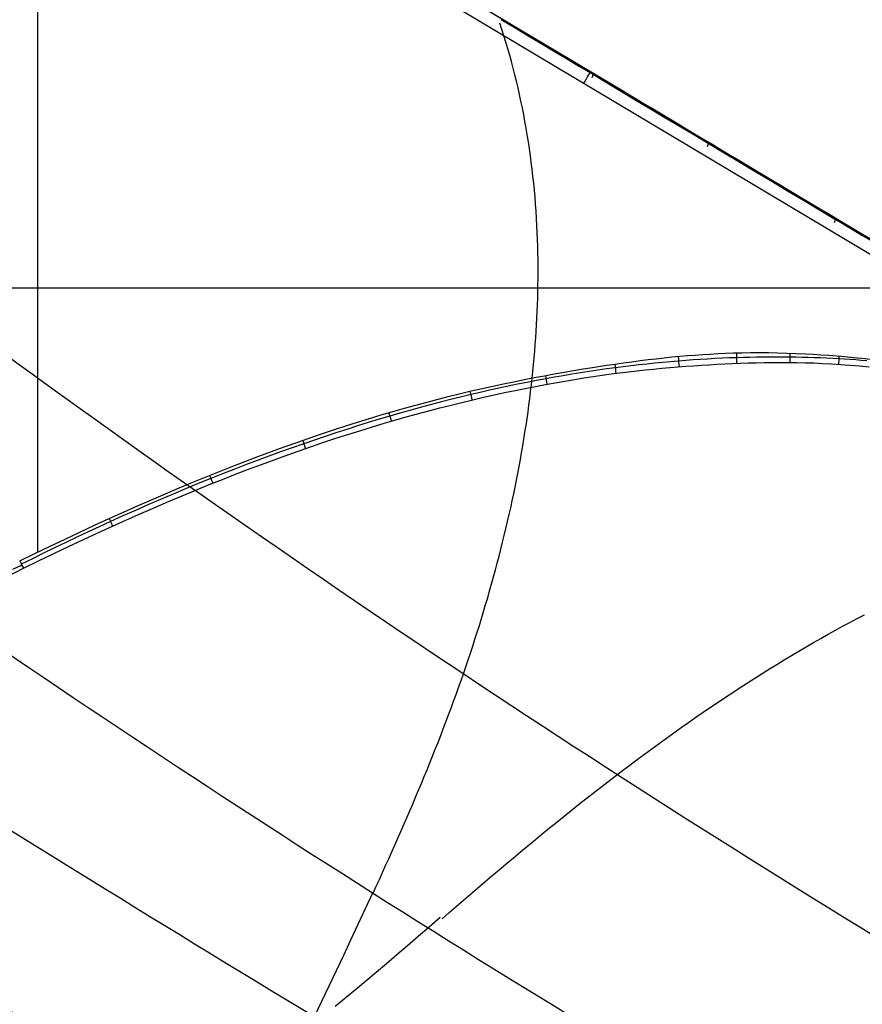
# Model space of a CAD drawing. Extents: x -19 to 1160, y -2382 to -1354.
# Tile 31 of 69: x 652 to 713, y -2086 to -2014. Entities that reach past the tile are written whole.
import ezdxf

# ---------------------------------------------------------------- set-up
doc = ezdxf.new("R2010")
doc.units = 0
doc.layers.add('1', color=7, linetype='CONTINUOUS')

msp = doc.modelspace()

# ---------------------------------------------------------------- linework, layer by layer
at = {"layer": '1', "color": 7}
for p, q in [((652.526, -1993.103, 28.546), (734.335, -2041.974, 28.546)), ((652.526, -1993.103, 28.546), (734.335, -2041.974, 28.546)), ((652.526, -1993.103, 45.012), (695.878, -2019.001, 45.012)), ((733.885, -2042.864, 27.546), (652.013, -1993.961, 27.546)), ((653.033, -2052.649, 27.546), (653.033, -1994.571, 27.546)), ((717.989, -2033.369, 27.546), (635.961, -2033.369, 27.546))]:
    msp.add_line(p, q, dxfattribs=at)
at = {"layer": '1', "color": 7, "extrusion": (0.513357, 0.858156, 0.005659)}
msp.add_lwpolyline([(-1688.855, 47.995), (-1687.995, 47.989), (-1687.136, 47.987), (-1686.277, 47.987), (-1685.418, 47.99), (-1684.56, 47.996), (-1683.703, 48.005), (-1682.846, 48.016), (-1681.99, 48.03), (-1681.135, 48.047), (-1680.28, 48.067), (-1679.425, 48.09), (-1678.572, 48.115), (-1677.718, 48.143), (-1676.866, 48.174), (-1676.014, 48.208), (-1675.162, 48.245), (-1674.312, 48.284), (-1673.461, 48.326), (-1672.612, 48.371), (-1671.763, 48.419), (-1670.914, 48.469), (-1670.066, 48.523), (-1669.219, 48.579), (-1668.372, 48.638), (-1667.526, 48.699), (-1666.68, 48.764), (-1665.835, 48.831), (-1664.991, 48.901), (-1664.147, 48.974), (-1663.304, 49.049), (-1662.461, 49.128), (-1661.619, 49.209), (-1660.777, 49.293), (-1659.936, 49.38), (-1659.096, 49.469), (-1658.256, 49.562), (-1657.417, 49.657), (-1656.578, 49.755), (-1655.74, 49.856), (-1654.903, 49.959), (-1654.066, 50.066), (-1653.23, 50.175), (-1652.394, 50.287), (-1651.559, 50.401), (-1650.724, 50.519), (-1649.89, 50.639), (-1649.057, 50.762), (-1648.224, 50.888), (-1647.392, 51.017), (-1646.56, 51.148), (-1645.729, 51.282), (-1644.899, 51.419), (-1644.069, 51.559), (-1643.24, 51.702), (-1642.411, 51.847), (-1641.583, 51.995), (-1640.755, 52.146), (-1639.928, 52.3), (-1639.102, 52.457), (-1638.276, 52.616), (-1637.451, 52.778), (-1636.626, 52.943), (-1635.802, 53.111), (-1634.979, 53.281), (-1634.156, 53.455), (-1633.334, 53.631), (-1632.512, 53.81), (-1631.691, 53.991), (-1630.87, 54.176), (-1630.05, 54.363), (-1629.231, 54.553), (-1628.412, 54.746), (-1627.594, 54.942), (-1626.776, 55.14), (-1625.959, 55.341), (-1625.143, 55.545), (-1624.327, 55.752), (-1623.512, 55.962), (-1622.697, 56.174), (-1621.883, 56.389), (-1621.069, 56.607), (-1620.256, 56.828), (-1619.444, 57.052), (-1618.632, 57.278), (-1617.821, 57.507), (-1617.01, 57.739), (-1616.2, 57.974), (-1615.391, 58.211), (-1614.582, 58.451), (-1613.774, 58.695), (-1612.966, 58.94), (-1612.159, 59.189), (-1611.352, 59.441), (-1610.546, 59.695), (-1609.741, 59.952), (-1608.936, 60.212), (-1608.132, 60.474), (-1607.328, 60.74), (-1606.525, 61.008), (-1605.723, 61.279), (-1604.921, 61.553), (-1604.119, 61.829), (-1603.319, 62.109), (-1602.518, 62.391), (-1601.719, 62.676), (-1600.92, 62.963), (-1600.122, 63.254), (-1599.324, 63.547), (-1598.526, 63.843), (-1597.73, 64.142), (-1596.934, 64.444), (-1596.138, 64.748), (-1595.343, 65.056), (-1594.549, 65.366), (-1593.755, 65.679), (-1592.962, 65.994), (-1592.17, 66.313), (-1591.378, 66.634), (-1590.586, 66.958), (-1589.795, 67.285), (-1589.005, 67.614), (-1588.216, 67.947), (-1587.426, 68.282), (-1586.638, 68.62), (-1585.85, 68.961), (-1585.063, 69.304), (-1584.276, 69.651), (-1583.49, 70)], dxfattribs=at)
at = {"layer": '1', "color": 7, "extrusion": (0.396653, 0.736162, -0.54839)}
msp.add_lwpolyline([(-1516.531, -739.71), (-1517.363, -740.025), (-1518.195, -740.337), (-1519.027, -740.647), (-1519.86, -740.955), (-1520.693, -741.26), (-1521.526, -741.563), (-1522.36, -741.864), (-1523.194, -742.162), (-1524.028, -742.458), (-1524.862, -742.751), (-1525.696, -743.042), (-1526.531, -743.331), (-1527.366, -743.617), (-1528.201, -743.901), (-1529.037, -744.183), (-1529.873, -744.462), (-1530.709, -744.739), (-1531.545, -745.014), (-1532.381, -745.286), (-1533.218, -745.556), (-1534.055, -745.823), (-1534.892, -746.088), (-1535.73, -746.351), (-1536.567, -746.611), (-1537.405, -746.869), (-1538.244, -747.125), (-1539.082, -747.378), (-1539.921, -747.629), (-1540.76, -747.878), (-1541.599, -748.124), (-1542.438, -748.368), (-1543.278, -748.609), (-1544.118, -748.848), (-1544.958, -749.085), (-1545.799, -749.319), (-1546.639, -749.551), (-1547.48, -749.781), (-1548.321, -750.008), (-1549.163, -750.233), (-1550.005, -750.456), (-1550.846, -750.676), (-1551.689, -750.894), (-1552.531, -751.109), (-1553.374, -751.322), (-1554.217, -751.533), (-1555.06, -751.741), (-1555.903, -751.947), (-1556.747, -752.151), (-1557.591, -752.352), (-1558.435, -752.551), (-1559.279, -752.747), (-1560.124, -752.942), (-1560.969, -753.133), (-1561.814, -753.323), (-1562.659, -753.51), (-1563.505, -753.695), (-1564.351, -753.877), (-1565.197, -754.057), (-1566.043, -754.235), (-1566.89, -754.41), (-1567.737, -754.583), (-1568.584, -754.753), (-1569.431, -754.921), (-1570.279, -755.087), (-1571.127, -755.251), (-1571.975, -755.412), (-1572.823, -755.57), (-1573.672, -755.727), (-1574.521, -755.881), (-1575.37, -756.032), (-1576.219, -756.182), (-1577.069, -756.328), (-1577.919, -756.473), (-1578.769, -756.615), (-1579.619, -756.755), (-1580.47, -756.892), (-1581.32, -757.027), (-1582.172, -757.16), (-1583.023, -757.29), (-1583.874, -757.418), (-1584.726, -757.544), (-1585.578, -757.667), (-1586.431, -757.788), (-1587.283, -757.907), (-1588.136, -758.023), (-1588.989, -758.136), (-1589.842, -758.248), (-1590.696, -758.357), (-1591.55, -758.464), (-1592.404, -758.568), (-1593.258, -758.67), (-1594.113, -758.769), (-1594.967, -758.867), (-1595.822, -758.962), (-1596.678, -759.054), (-1597.533, -759.144), (-1598.389, -759.232), (-1599.245, -759.317), (-1600.101, -759.4), (-1600.958, -759.481), (-1601.815, -759.559), (-1602.672, -759.635), (-1603.529, -759.709), (-1604.386, -759.78), (-1605.244, -759.849), (-1606.102, -759.916), (-1606.96, -759.98), (-1607.819, -760.041), (-1608.678, -760.101), (-1609.537, -760.158), (-1610.396, -760.213), (-1611.255, -760.265), (-1612.115, -760.315), (-1612.975, -760.362), (-1613.835, -760.408), (-1614.696, -760.45), (-1615.557, -760.491), (-1616.418, -760.529), (-1617.279, -760.565), (-1618.14, -760.598), (-1619.002, -760.629), (-1619.864, -760.658), (-1620.726, -760.684), (-1621.589, -760.708), (-1622.451, -760.73), (-1623.314, -760.749), (-1624.177, -760.766), (-1625.041, -760.78)], dxfattribs=at)
at = {"layer": '1', "color": 7, "extrusion": (0.443047, 0.74248, -0.502427)}
msp.add_lwpolyline([(-1591.424, -644.618), (-1592.917, -644.999), (-1594.411, -645.374), (-1595.905, -645.742), (-1597.399, -646.105), (-1598.894, -646.461), (-1600.389, -646.811), (-1601.885, -647.155), (-1603.381, -647.493), (-1604.877, -647.825), (-1606.374, -648.15), (-1607.871, -648.47), (-1609.368, -648.783), (-1610.866, -649.09), (-1612.364, -649.392), (-1613.862, -649.687), (-1615.361, -649.975), (-1616.86, -650.258), (-1618.36, -650.535), (-1619.86, -650.805), (-1621.36, -651.07), (-1622.861, -651.328), (-1624.362, -651.58), (-1625.863, -651.826), (-1627.365, -652.066), (-1628.867, -652.3), (-1630.369, -652.527), (-1631.872, -652.749), (-1633.375, -652.964), (-1634.879, -653.173), (-1636.383, -653.376), (-1637.887, -653.573), (-1639.392, -653.764), (-1640.897, -653.949), (-1642.402, -654.127), (-1643.908, -654.3), (-1645.414, -654.466), (-1646.921, -654.626), (-1648.428, -654.78), (-1649.935, -654.928), (-1651.442, -655.07), (-1652.95, -655.206), (-1654.459, -655.335), (-1655.967, -655.459), (-1657.476, -655.576), (-1658.986, -655.687), (-1660.496, -655.792), (-1662.006, -655.891), (-1663.516, -655.984), (-1665.027, -656.071), (-1666.538, -656.151), (-1668.05, -656.226), (-1669.562, -656.294), (-1671.074, -656.356), (-1672.587, -656.412), (-1674.1, -656.462), (-1675.613, -656.506), (-1677.127, -656.544), (-1678.641, -656.575), (-1680.156, -656.601), (-1681.671, -656.62), (-1683.186, -656.633), (-1684.702, -656.64), (-1686.218, -656.641), (-1687.734, -656.636)], dxfattribs=at)
at = {"layer": '1', "color": 7}
for points in [[(694.602, -2038.993), (695.23, -2038.901), (695.847, -2038.813), (696.456, -2038.731), (697.055, -2038.653), (697.647, -2038.58), (698.231, -2038.511), (698.809, -2038.448), (699.381, -2038.389), (699.948, -2038.336), (700.511, -2038.287), (701.071, -2038.243), (701.628, -2038.204), (702.182, -2038.17), (702.736, -2038.14), (703.289, -2038.116), (703.842, -2038.096), (704.484, -2038.079), (705.128, -2038.069), (705.777, -2038.066), (706.431, -2038.07), (707.093, -2038.081), (707.764, -2038.099), (708.445, -2038.124), (709.138, -2038.157)], [(709.138, -2038.157), (709.695, -2038.188), (710.261, -2038.224), (710.837, -2038.265), (711.424, -2038.311), (712.022, -2038.362), (712.632, -2038.418), (713.255, -2038.479), (713.891, -2038.545)], [(713.629, -2038.668), (713.219, -2038.636), (712.808, -2038.605), (712.397, -2038.576), (711.985, -2038.549), (711.574, -2038.525), (711.126, -2038.501), (710.678, -2038.479), (710.23, -2038.46), (709.782, -2038.443), (709.334, -2038.429), (708.886, -2038.417), (708.437, -2038.407), (707.989, -2038.4), (707.503, -2038.396), (707.016, -2038.394), (706.53, -2038.394), (706.043, -2038.398), (705.557, -2038.404), (705.071, -2038.414), (704.584, -2038.426), (704.098, -2038.44), (703.568, -2038.46), (703.039, -2038.482), (702.509, -2038.508), (701.98, -2038.537), (701.451, -2038.569), (700.921, -2038.604), (700.393, -2038.642), (699.864, -2038.684), (699.284, -2038.733), (698.704, -2038.785), (698.125, -2038.842), (697.546, -2038.902), (696.967, -2038.965), (696.389, -2039.033), (695.811, -2039.103), (695.234, -2039.178), (694.599, -2039.263), (693.965, -2039.353), (693.332, -2039.447), (692.699, -2039.545), (692.067, -2039.648), (691.435, -2039.754), (690.805, -2039.864), (690.175, -2039.978), (689.484, -2040.107), (688.794, -2040.242), (688.105, -2040.38), (687.417, -2040.524), (686.729, -2040.671), (686.043, -2040.823), (685.358, -2040.98), (684.674, -2041.14), (683.931, -2041.32), (683.19, -2041.504), (682.451, -2041.693), (681.712, -2041.887), (680.975, -2042.086), (680.238, -2042.289), (679.504, -2042.497), (678.77, -2042.709), (677.978, -2042.943), (677.188, -2043.183), (676.399, -2043.428), (675.612, -2043.677), (674.826, -2043.932), (674.042, -2044.191), (673.259, -2044.455), (672.478, -2044.724), (671.623, -2045.024), (670.769, -2045.329), (669.918, -2045.64), (669.068, -2045.955), (668.22, -2046.276), (667.375, -2046.602), (666.531, -2046.933), (665.689, -2047.268), (664.763, -2047.643), (663.84, -2048.024), (662.92, -2048.41), (662.001, -2048.801), (661.085, -2049.198), (660.171, -2049.599), (659.259, -2050.006), (658.349, -2050.418), (657.529, -2050.794), (656.711, -2051.174), (655.894, -2051.558), (655.079, -2051.946), (654.265, -2052.337), (653.454, -2052.732), (652.644, -2053.13), (651.836, -2053.532)], [(651.717, -2053.293), (652.835, -2052.746), (653.94, -2052.211), (655.034, -2051.689), (656.116, -2051.18), (657.187, -2050.683), (658.246, -2050.199), (659.294, -2049.727), (660.331, -2049.266), (661.356, -2048.818), (662.371, -2048.382), (663.376, -2047.957), (664.37, -2047.544), (665.353, -2047.142), (666.327, -2046.751), (667.29, -2046.371), (668.244, -2046.003), (669.188, -2045.645), (670.122, -2045.297), (671.048, -2044.96), (671.964, -2044.634), (672.871, -2044.317), (673.769, -2044.011), (674.659, -2043.714), (675.54, -2043.427), (676.413, -2043.15), (677.278, -2042.882), (678.135, -2042.624), (678.984, -2042.375), (679.825, -2042.134), (680.659, -2041.903), (681.485, -2041.68), (682.304, -2041.466), (683.116, -2041.26), (683.921, -2041.063), (684.718, -2040.873), (685.507, -2040.692), (686.288, -2040.518), (687.06, -2040.351), (687.824, -2040.192), (688.578, -2040.04), (689.322, -2039.894), (690.057, -2039.755), (690.781, -2039.622), (691.495, -2039.496), (692.198, -2039.376), (692.889, -2039.261), (693.57, -2039.152), (694.602, -2038.993)]]:
    msp.add_lwpolyline(points, dxfattribs=at)
at = {"layer": '1', "color": 7, "extrusion": (0.732612, 0.67853, -0.05364)}
msp.add_lwpolyline([(-1971.859, -18.984), (-1972.562, -18.488), (-1973.267, -17.999), (-1973.973, -17.515), (-1974.681, -17.037), (-1975.391, -16.566), (-1976.102, -16.101), (-1976.815, -15.642), (-1977.529, -15.189), (-1978.245, -14.742), (-1978.963, -14.301), (-1979.682, -13.867), (-1980.403, -13.438), (-1981.126, -13.016), (-1981.85, -12.6), (-1982.576, -12.19), (-1983.304, -11.786), (-1984.033, -11.389), (-1984.763, -10.997), (-1985.496, -10.612), (-1986.23, -10.232), (-1986.965, -9.859), (-1987.702, -9.492), (-1988.441, -9.131), (-1989.181, -8.777), (-1989.924, -8.428), (-1990.667, -8.086), (-1991.412, -7.749), (-1992.159, -7.419), (-1992.908, -7.095), (-1993.658, -6.777), (-1994.41, -6.466), (-1995.163, -6.16), (-1995.918, -5.861), (-1996.675, -5.567), (-1997.433, -5.28), (-1998.193, -4.999), (-1998.954, -4.724), (-1999.717, -4.455), (-2000.482, -4.193), (-2001.248, -3.936), (-2002.016, -3.686), (-2002.786, -3.442), (-2003.557, -3.204), (-2004.33, -2.972), (-2005.104, -2.746), (-2005.88, -2.526), (-2006.658, -2.313), (-2007.437, -2.106), (-2008.218, -1.904), (-2009.001, -1.709), (-2009.785, -1.52), (-2010.571, -1.338), (-2011.358, -1.161), (-2012.147, -0.99), (-2012.938, -0.826), (-2013.73, -0.668), (-2014.524, -0.516), (-2015.319, -0.37), (-2016.117, -0.23), (-2016.915, -0.096), (-2017.716, 0.031), (-2018.518, 0.153), (-2019.321, 0.268), (-2020.126, 0.377)], dxfattribs=at)
at = {"layer": '1', "color": 7, "extrusion": (0.602598, 0.780519, 0.166329)}
msp.add_lwpolyline([(-1784.239, 227.773), (-1784.718, 228.147), (-1785.198, 228.519), (-1785.679, 228.888), (-1786.16, 229.254), (-1786.641, 229.617), (-1787.123, 229.978), (-1787.606, 230.335), (-1788.089, 230.69), (-1788.573, 231.042), (-1789.058, 231.392), (-1789.543, 231.738), (-1790.028, 232.082), (-1790.514, 232.423), (-1791.001, 232.761), (-1791.488, 233.097), (-1791.976, 233.429), (-1792.465, 233.759), (-1792.954, 234.086), (-1793.443, 234.41), (-1793.933, 234.732), (-1794.424, 235.051), (-1794.915, 235.367), (-1795.407, 235.68), (-1795.899, 235.99), (-1796.392, 236.298), (-1796.886, 236.602), (-1797.38, 236.904), (-1797.874, 237.204), (-1798.37, 237.5), (-1798.865, 237.794), (-1799.362, 238.085), (-1799.859, 238.373), (-1800.356, 238.658), (-1800.854, 238.94), (-1801.353, 239.22), (-1801.852, 239.497), (-1802.352, 239.771), (-1802.852, 240.042), (-1803.353, 240.311), (-1803.855, 240.577), (-1804.357, 240.84), (-1804.859, 241.1), (-1805.362, 241.357), (-1805.866, 241.612), (-1806.37, 241.864), (-1806.875, 242.113), (-1807.381, 242.359), (-1807.887, 242.603), (-1808.393, 242.843), (-1808.9, 243.081), (-1809.408, 243.316), (-1809.916, 243.549), (-1810.425, 243.778), (-1810.935, 244.005), (-1811.445, 244.229), (-1811.955, 244.45), (-1812.466, 244.669), (-1812.978, 244.884), (-1813.49, 245.097), (-1814.003, 245.307), (-1814.517, 245.514), (-1815.03, 245.719), (-1815.545, 245.921), (-1816.06, 246.12), (-1816.576, 246.316), (-1817.092, 246.509), (-1817.609, 246.7), (-1818.126, 246.887), (-1818.644, 247.072), (-1819.163, 247.254), (-1819.682, 247.434), (-1820.201, 247.611), (-1820.722, 247.784), (-1821.242, 247.955), (-1821.764, 248.124), (-1822.286, 248.289), (-1822.808, 248.452), (-1823.331, 248.612), (-1823.855, 248.769), (-1824.379, 248.923), (-1824.904, 249.075), (-1825.429, 249.224), (-1825.955, 249.37), (-1826.481, 249.513), (-1827.008, 249.653), (-1827.536, 249.791), (-1828.064, 249.926), (-1828.593, 250.058), (-1829.122, 250.187), (-1829.652, 250.313), (-1830.182, 250.437), (-1830.713, 250.558), (-1831.245, 250.676), (-1831.777, 250.791), (-1832.31, 250.904), (-1832.843, 251.014), (-1833.377, 251.121), (-1833.911, 251.225), (-1834.446, 251.326), (-1834.982, 251.425), (-1835.518, 251.521), (-1836.055, 251.614), (-1836.592, 251.704), (-1837.13, 251.792), (-1837.668, 251.876), (-1838.207, 251.958), (-1838.747, 252.037), (-1839.287, 252.114), (-1839.827, 252.187), (-1840.369, 252.258), (-1840.91, 252.326), (-1841.453, 252.391), (-1841.996, 252.453), (-1842.539, 252.513), (-1843.083, 252.57), (-1843.628, 252.624), (-1844.173, 252.675), (-1844.719, 252.724), (-1845.265, 252.769), (-1845.812, 252.812), (-1846.36, 252.852), (-1846.908, 252.89), (-1847.456, 252.924), (-1848.005, 252.956), (-1848.555, 252.985), (-1849.105, 253.011), (-1849.656, 253.034), (-1850.208, 253.055)], dxfattribs=at)
at = {"layer": '1', "color": 7, "extrusion": (0.472798, 0.821634, 0.318402)}
msp.add_lwpolyline([(-1670.224, 518.53), (-1669.307, 518.535), (-1668.392, 518.532), (-1667.477, 518.522), (-1666.563, 518.504), (-1665.649, 518.479), (-1664.736, 518.447), (-1663.824, 518.407), (-1662.913, 518.36), (-1662.002, 518.305), (-1661.093, 518.243), (-1660.184, 518.174), (-1659.277, 518.098), (-1658.37, 518.015), (-1657.464, 517.925), (-1656.559, 517.827), (-1655.655, 517.723), (-1654.753, 517.611), (-1653.851, 517.492), (-1652.951, 517.367), (-1652.052, 517.235), (-1651.154, 517.095), (-1650.257, 516.949), (-1649.361, 516.796), (-1648.467, 516.637), (-1647.574, 516.47), (-1646.683, 516.297), (-1645.792, 516.117), (-1644.904, 515.931), (-1644.016, 515.738), (-1643.13, 515.538), (-1642.246, 515.332), (-1641.363, 515.12), (-1640.482, 514.901), (-1639.602, 514.675), (-1638.724, 514.443), (-1637.848, 514.205), (-1636.973, 513.96), (-1636.101, 513.71), (-1635.229, 513.452), (-1634.36, 513.189), (-1633.492, 512.92), (-1632.627, 512.644), (-1631.763, 512.362), (-1630.901, 512.074), (-1630.041, 511.78), (-1629.183, 511.48), (-1628.327, 511.174), (-1627.473, 510.862), (-1626.621, 510.545), (-1625.771, 510.221), (-1624.923, 509.891), (-1624.077, 509.556), (-1623.234, 509.215), (-1622.393, 508.868), (-1621.554, 508.515), (-1620.717, 508.157), (-1619.882, 507.793), (-1619.05, 507.424), (-1618.221, 507.049), (-1617.393, 506.668), (-1616.568, 506.282), (-1615.746, 505.89), (-1614.926, 505.493), (-1614.108, 505.091), (-1613.294, 504.683), (-1612.481, 504.27), (-1611.671, 503.851), (-1610.864, 503.428), (-1610.06, 502.999), (-1609.258, 502.565), (-1608.459, 502.125), (-1607.663, 501.681), (-1606.87, 501.231), (-1606.079, 500.777), (-1605.291, 500.317), (-1604.506, 499.853), (-1603.724, 499.383), (-1602.945, 498.909), (-1602.169, 498.429), (-1601.396, 497.945), (-1600.626, 497.456), (-1599.859, 496.962), (-1599.095, 496.464), (-1598.335, 495.961), (-1597.577, 495.453), (-1596.823, 494.94), (-1596.071, 494.423), (-1595.323, 493.901), (-1594.579, 493.375), (-1593.838, 492.844), (-1593.1, 492.309), (-1592.365, 491.769), (-1591.634, 491.225), (-1590.906, 490.676), (-1590.182, 490.123), (-1589.461, 489.566)], dxfattribs=at)
at = {"layer": '1', "color": 7, "extrusion": (0.483392, 0.857563, 0.175836)}
msp.add_lwpolyline([(-1565.275, 288.799), (-1565.958, 289.245), (-1566.641, 289.687), (-1567.324, 290.126), (-1568.009, 290.561), (-1568.693, 290.993), (-1569.379, 291.421), (-1570.065, 291.846), (-1570.751, 292.267), (-1571.438, 292.685), (-1572.125, 293.099), (-1572.813, 293.51), (-1573.502, 293.917), (-1574.191, 294.321), (-1574.881, 294.721), (-1575.571, 295.118), (-1576.262, 295.511), (-1576.953, 295.901), (-1577.645, 296.287), (-1578.337, 296.67), (-1579.03, 297.049), (-1579.723, 297.425), (-1580.417, 297.797), (-1581.111, 298.166), (-1581.806, 298.531), (-1582.502, 298.893), (-1583.198, 299.251), (-1583.895, 299.606), (-1584.592, 299.957), (-1585.29, 300.305), (-1585.988, 300.649), (-1586.687, 300.99), (-1587.386, 301.328), (-1588.086, 301.661), (-1588.786, 301.992), (-1589.487, 302.318), (-1590.188, 302.642), (-1590.89, 302.961), (-1591.593, 303.278), (-1592.296, 303.59), (-1593, 303.9), (-1593.704, 304.206), (-1594.408, 304.508), (-1595.114, 304.807), (-1595.819, 305.102), (-1596.526, 305.394), (-1597.233, 305.682), (-1597.94, 305.967), (-1598.648, 306.248), (-1599.356, 306.526), (-1600.065, 306.8), (-1600.775, 307.071), (-1601.485, 307.338), (-1602.196, 307.602), (-1602.907, 307.862), (-1603.618, 308.119), (-1604.331, 308.372), (-1605.043, 308.622), (-1605.757, 308.868), (-1606.471, 309.111), (-1607.185, 309.351), (-1607.9, 309.586), (-1608.615, 309.819), (-1609.331, 310.047), (-1610.048, 310.273), (-1610.765, 310.495), (-1611.482, 310.713), (-1612.201, 310.928), (-1612.919, 311.139), (-1613.638, 311.347), (-1614.358, 311.551), (-1615.079, 311.752), (-1615.799, 311.949), (-1616.521, 312.143), (-1617.243, 312.333), (-1617.965, 312.52), (-1618.688, 312.703), (-1619.412, 312.883), (-1620.136, 313.059), (-1620.86, 313.232), (-1621.585, 313.402), (-1622.311, 313.567), (-1623.037, 313.73), (-1623.764, 313.889), (-1624.491, 314.044), (-1625.219, 314.196), (-1625.948, 314.344), (-1626.676, 314.489), (-1627.406, 314.63), (-1628.136, 314.768), (-1628.866, 314.902), (-1629.598, 315.033), (-1630.329, 315.16), (-1631.061, 315.284), (-1631.794, 315.404), (-1632.527, 315.521), (-1633.261, 315.635), (-1633.995, 315.744), (-1634.73, 315.851), (-1635.465, 315.954), (-1636.201, 316.053), (-1636.938, 316.149), (-1637.675, 316.241), (-1638.412, 316.33), (-1639.15, 316.415), (-1639.889, 316.497), (-1640.628, 316.575), (-1641.368, 316.65), (-1642.108, 316.721), (-1642.849, 316.789), (-1643.59, 316.854), (-1644.332, 316.914), (-1645.074, 316.972), (-1645.817, 317.026), (-1646.56, 317.076), (-1647.304, 317.123), (-1648.049, 317.166), (-1648.794, 317.206), (-1649.54, 317.242), (-1650.286, 317.275), (-1651.032, 317.304), (-1651.78, 317.33), (-1652.527, 317.352), (-1653.276, 317.371), (-1654.024, 317.387), (-1654.774, 317.398), (-1655.524, 317.407), (-1656.274, 317.412), (-1657.025, 317.413)], dxfattribs=at)
at = {"layer": '1', "color": 7}
for points in [[(685.905, -2013.044, 47.802), (687.075, -2013.743, 47.447), (688.26, -2014.451, 47.095), (689.456, -2015.165, 46.748), (690.663, -2015.886, 46.404), (691.878, -2016.612, 46.067), (693.098, -2017.341, 45.735), (693.71, -2017.706, 45.572), (694.322, -2018.072, 45.411), (694.935, -2018.439, 45.252), (695.549, -2018.805, 45.095), (696.162, -2019.171, 44.94), (696.775, -2019.537, 44.788), (697.387, -2019.903, 44.638), (697.999, -2020.268, 44.49), (698.609, -2020.633, 44.345), (699.218, -2020.997, 44.203), (699.826, -2021.36, 44.064), (700.431, -2021.722, 43.928), (701.035, -2022.082, 43.794), (701.637, -2022.442, 43.664), (702.236, -2022.8, 43.536), (702.832, -2023.156, 43.41), (703.426, -2023.511, 43.288), (704.017, -2023.864, 43.168), (705.188, -2024.563, 42.936), (706.345, -2025.254, 42.715), (707.485, -2025.936, 42.504), (708.608, -2026.606, 42.303), (709.711, -2027.265, 42.111), (710.792, -2027.911, 41.929), (711.85, -2028.543, 41.756), (712.884, -2029.161, 41.593), (713.891, -2029.763, 41.438)], [(677.542, -2077.564, 65.03), (677.773, -2077.062, 65.008), (678.003, -2076.56, 64.983), (678.231, -2076.058, 64.957), (678.459, -2075.556, 64.928), (678.685, -2075.055, 64.898), (678.909, -2074.554, 64.865), (679.133, -2074.053, 64.83), (679.354, -2073.553, 64.793), (679.575, -2073.052, 64.753), (679.793, -2072.552, 64.712), (680.01, -2072.051, 64.669), (680.226, -2071.551, 64.623), (680.44, -2071.051, 64.575), (680.652, -2070.551, 64.526), (680.863, -2070.051, 64.474), (681.071, -2069.551, 64.42), (681.278, -2069.051, 64.364), (681.483, -2068.551, 64.306), (681.687, -2068.05, 64.246), (681.888, -2067.55, 64.184), (682.087, -2067.05, 64.12), (682.285, -2066.549, 64.054), (682.48, -2066.048, 63.985), (682.674, -2065.547, 63.915), (682.865, -2065.046, 63.843), (683.054, -2064.545, 63.769), (683.241, -2064.043, 63.692), (683.426, -2063.541, 63.614), (683.609, -2063.039, 63.534), (683.789, -2062.536, 63.452), (683.967, -2062.033, 63.368), (684.143, -2061.53, 63.281), (684.316, -2061.026, 63.193), (684.487, -2060.522, 63.103), (684.656, -2060.018, 63.011), (684.822, -2059.513, 62.917), (684.985, -2059.008, 62.821), (685.146, -2058.503, 62.724), (685.305, -2057.998, 62.624), (685.461, -2057.492, 62.523), (685.614, -2056.986, 62.419), (685.765, -2056.481, 62.314), (685.914, -2055.975, 62.208), (686.06, -2055.469, 62.099), (686.203, -2054.963, 61.988), (686.343, -2054.457, 61.876), (686.481, -2053.951, 61.763), (686.616, -2053.445, 61.647), (686.748, -2052.939, 61.53), (686.878, -2052.434, 61.411), (687.005, -2051.928, 61.29), (687.129, -2051.423, 61.168), (687.25, -2050.918, 61.044), (687.369, -2050.413, 60.919), (687.484, -2049.909, 60.792), (687.597, -2049.405, 60.663), (687.707, -2048.901, 60.533), (687.814, -2048.398, 60.401), (687.918, -2047.895, 60.268), (688.019, -2047.393, 60.133), (688.117, -2046.891, 59.997), (688.212, -2046.389, 59.859), (688.304, -2045.888, 59.72), (688.393, -2045.388, 59.579), (688.479, -2044.888, 59.437), (688.562, -2044.389, 59.294), (688.641, -2043.891, 59.149), (688.718, -2043.393, 59.003), (688.791, -2042.897, 58.856), (688.862, -2042.4, 58.707), (688.929, -2041.905, 58.557), (688.993, -2041.41, 58.406), (689.054, -2040.916, 58.253), (689.112, -2040.423, 58.1), (689.167, -2039.931, 57.945), (689.218, -2039.439, 57.789), (689.266, -2038.949, 57.633), (689.312, -2038.459, 57.475), (689.353, -2037.97, 57.316), (689.392, -2037.482, 57.156), (689.427, -2036.995, 56.995), (689.459, -2036.509, 56.833), (689.488, -2036.024, 56.67), (689.514, -2035.54, 56.507), (689.536, -2035.057, 56.342), (689.555, -2034.575, 56.177), (689.571, -2034.094, 56.01), (689.583, -2033.615, 55.844), (689.592, -2033.136, 55.676), (689.597, -2032.658, 55.507), (689.6, -2032.182, 55.338), (689.599, -2031.707, 55.169), (689.594, -2031.233, 54.998), (689.586, -2030.76, 54.827), (689.575, -2030.288, 54.655), (689.56, -2029.818, 54.483), (689.54, -2029.296, 54.291), (689.516, -2028.776, 54.098), (689.487, -2028.257, 53.905), (689.454, -2027.74, 53.711), (689.416, -2027.224, 53.516), (689.375, -2026.71, 53.322), (689.329, -2026.198, 53.126), (689.279, -2025.688, 52.931), (689.225, -2025.179, 52.735), (689.166, -2024.672, 52.538), (689.104, -2024.167, 52.342), (689.037, -2023.663, 52.145), (688.965, -2023.161, 51.948), (688.89, -2022.661, 51.752), (688.81, -2022.163, 51.554), (688.726, -2021.667, 51.357), (688.638, -2021.172, 51.16), (688.546, -2020.68, 50.963), (688.449, -2020.189, 50.767), (688.348, -2019.7, 50.57), (688.243, -2019.213, 50.373), (688.134, -2018.728, 50.177), (688.02, -2018.245, 49.981), (687.902, -2017.764, 49.785), (687.78, -2017.285, 49.589), (687.654, -2016.808, 49.394), (687.523, -2016.333, 49.2), (687.388, -2015.86, 49.005), (687.249, -2015.389, 48.812), (687.106, -2014.92, 48.619), (686.958, -2014.453, 48.426), (686.806, -2013.988, 48.234)], [(686.891, -2013.729, 47.864), (687.845, -2014.299, 47.578), (688.801, -2014.87, 47.298), (689.758, -2015.442, 47.022), (690.715, -2016.014, 46.752), (691.674, -2016.587, 46.487), (692.634, -2017.16, 46.227), (693.595, -2017.735, 45.972), (694.646, -2018.362, 45.699), (695.697, -2018.991, 45.433), (696.75, -2019.62, 45.172), (697.804, -2020.249, 44.918), (698.859, -2020.879, 44.669), (699.915, -2021.51, 44.427), (700.972, -2022.142, 44.191), (702.03, -2022.774, 43.961), (703.189, -2023.466, 43.716), (704.349, -2024.16, 43.479), (705.51, -2024.853, 43.248), (706.673, -2025.548, 43.026), (707.836, -2026.243, 42.81), (709, -2026.938, 42.602), (710.165, -2027.634, 42.401), (711.332, -2028.331, 42.207), (711.972, -2028.713, 42.104), (712.612, -2029.096, 42.003), (713.253, -2029.479, 41.905), (713.894, -2029.861, 41.808)], [(651.984, -2053.829, 27.747), (653.098, -2053.282, 27.749), (654.2, -2052.749, 27.751), (655.29, -2052.229, 27.754), (656.368, -2051.722, 27.756), (657.434, -2051.227, 27.758), (658.489, -2050.746, 27.76), (659.533, -2050.277, 27.762), (660.565, -2049.82, 27.764), (661.586, -2049.375, 27.766), (662.597, -2048.943, 27.768), (663.597, -2048.522, 27.769), (664.587, -2048.113, 27.771), (665.566, -2047.715, 27.773), (666.535, -2047.329, 27.774), (667.494, -2046.954, 27.776), (668.443, -2046.589, 27.778), (669.383, -2046.236, 27.779), (670.313, -2045.893, 27.781), (671.234, -2045.56, 27.782), (672.146, -2045.238, 27.784), (673.048, -2044.926, 27.785), (673.942, -2044.624, 27.786), (674.827, -2044.331, 27.788), (675.704, -2044.048, 27.789), (676.572, -2043.775, 27.79), (677.432, -2043.51, 27.791), (678.284, -2043.255, 27.792), (679.128, -2043.008, 27.793), (679.964, -2042.771, 27.795), (680.793, -2042.541, 27.796), (681.615, -2042.32, 27.797), (682.429, -2042.107, 27.798), (683.237, -2041.903, 27.799), (684.036, -2041.706, 27.8), (684.829, -2041.517, 27.801), (685.613, -2041.335, 27.801), (686.389, -2041.161, 27.802), (687.156, -2040.995, 27.803), (687.914, -2040.836, 27.804), (688.663, -2040.684, 27.805), (689.403, -2040.54, 27.806), (690.132, -2040.403, 27.806), (690.851, -2040.272, 27.807), (691.56, -2040.149, 27.808), (692.258, -2040.032, 27.808), (692.944, -2039.922, 27.809), (693.619, -2039.819, 27.81), (694.283, -2039.722, 27.81), (694.934, -2039.631, 27.811), (695.574, -2039.547, 27.811), (696.203, -2039.469, 27.812), (696.823, -2039.396, 27.813), (697.434, -2039.328, 27.813), (698.037, -2039.266, 27.814), (698.632, -2039.209, 27.814), (699.222, -2039.156, 27.815), (699.806, -2039.107, 27.815), (700.385, -2039.063, 27.816), (700.96, -2039.023, 27.816), (701.533, -2038.986, 27.816), (702.103, -2038.952, 27.817), (702.672, -2038.922, 27.817), (703.24, -2038.894, 27.818), (703.809, -2038.869, 27.818), (704.379, -2038.847, 27.819), (704.952, -2038.827, 27.819), (705.527, -2038.81, 27.819), (706.107, -2038.797, 27.82), (706.692, -2038.789, 27.82), (707.284, -2038.785, 27.821), (707.883, -2038.786, 27.821), (708.491, -2038.793, 27.821), (709.109, -2038.806, 27.822), (709.737, -2038.826, 27.822), (710.376, -2038.853, 27.823), (711.029, -2038.887, 27.823), (711.695, -2038.929, 27.823), (712.377, -2038.98, 27.824), (713.074, -2039.04, 27.824), (713.788, -2039.109, 27.825)], [(651.865, -2053.59, 27.604), (651.187, -2053.928, 27.604)], [(682.589, -2079.432, 48.4), (683.104, -2078.982, 48.373), (683.621, -2078.532, 48.343), (684.139, -2078.084, 48.309), (684.658, -2077.636, 48.272), (685.178, -2077.19, 48.232), (685.699, -2076.744, 48.188), (686.221, -2076.3, 48.141), (686.745, -2075.857, 48.091), (687.269, -2075.415, 48.037), (687.794, -2074.975, 47.98), (688.32, -2074.536, 47.92), (688.847, -2074.099, 47.856), (689.375, -2073.664, 47.789), (689.903, -2073.231, 47.719), (690.433, -2072.8, 47.646), (690.963, -2072.37, 47.569), (691.494, -2071.943, 47.489), (692.025, -2071.518, 47.406), (692.557, -2071.095, 47.32), (693.09, -2070.675, 47.23), (693.623, -2070.257, 47.138), (694.157, -2069.841, 47.042), (694.691, -2069.429, 46.944), (695.226, -2069.019, 46.842), (695.762, -2068.611, 46.737), (696.297, -2068.207, 46.629), (696.833, -2067.806, 46.518), (697.37, -2067.408, 46.404), (697.906, -2067.013, 46.286), (698.443, -2066.621, 46.166), (698.981, -2066.233, 46.043), (699.518, -2065.848, 45.917), (700.056, -2065.466, 45.788), (700.594, -2065.088, 45.656), (701.132, -2064.714, 45.521), (701.67, -2064.343, 45.383), (702.208, -2063.976, 45.242), (702.746, -2063.613, 45.099), (703.284, -2063.254, 44.953), (703.822, -2062.898, 44.805), (704.36, -2062.547, 44.654), (704.898, -2062.199, 44.5), (705.435, -2061.856, 44.344), (705.972, -2061.516, 44.186), (706.509, -2061.181, 44.025), (707.045, -2060.85, 43.862), (707.582, -2060.523, 43.697), (708.117, -2060.2, 43.529), (708.652, -2059.882, 43.36), (709.187, -2059.568, 43.188), (709.721, -2059.258, 43.015), (710.255, -2058.953, 42.839), (710.788, -2058.652, 42.662), (711.32, -2058.356, 42.482), (711.851, -2058.064, 42.301), (712.382, -2057.777, 42.118), (712.912, -2057.495, 41.934), (713.441, -2057.217, 41.747)], [(668.723, -2096.039, 65.791), (669.906, -2093.565, 65.69), (671.051, -2091.177, 65.592), (673.255, -2086.58, 65.404), (674.329, -2084.331, 65.312), (675.392, -2082.09, 65.22), (675.921, -2080.965, 65.174), (676.451, -2079.834, 65.127), (676.981, -2078.696, 65.079), (677.513, -2077.546, 65.031)], [(674.777, -2085.834, 48.687), (676.254, -2084.601, 48.622), (677.754, -2083.339, 48.555), (678.515, -2082.696, 48.521), (679.283, -2082.043, 48.486), (680.059, -2081.38, 48.45), (680.843, -2080.706, 48.413), (681.637, -2080.021, 48.376), (682.44, -2079.322, 48.337)]]:
    msp.add_polyline3d(points, dxfattribs=at)
at = {"layer": '1', "color": 7, "extrusion": (0.858481, -0.512845, 0)}
msp.add_arc((-1377.396, 28.546, 1629.99), 1, 270.16758, 0.00006, dxfattribs=at)
at = {"layer": '1', "color": 7, "extrusion": (0.837457, -0.500286, -0.219954)}
msp.add_arc((-1377.455, 403.009, 1580.188), 1.058, 2.16578, 47.56284, dxfattribs=at)
at = {"layer": '1', "color": 7, "extrusion": (0.844274, -0.504358, -0.181173)}
msp.add_arc((-1377.455, 339.954, 1604.944), 1.058, 1.48864, 47.53789, dxfattribs=at)
at = {"layer": '1', "color": 7, "extrusion": (0.850221, -0.50791, -0.138391)}
msp.add_arc((-1377.453, 269.855, 1629.158), 1.057, 2.26822, 48.07597, dxfattribs=at)
at = {"layer": '1', "color": 7, "extrusion": (-0.420826, -0.698669, 0.578591)}
msp.add_arc((1691.524, -226.224, 1189.036), 541.296, 260.9044, 270.24214, dxfattribs=at)
at = {"layer": '1', "color": 7, "extrusion": (-0.99945, -0.033157, -5.81218e-11)}
msp.add_arc((2060.389, 28.574, -636.123), 1.026, 265.84264, 312.39612, dxfattribs=at)
at = {"layer": '1', "color": 7, "extrusion": (-0.999917, 0.01288, -8.92598e-11)}
msp.add_arc((2028.832, 28.584, -734.185), 1.037, 269.30212, 311.22641, dxfattribs=at)
at = {"layer": '1', "color": 7, "extrusion": (-0.996708, -0.081073, 8.84051e-11)}
msp.add_arc((2088.436, 28.576, -532.278), 1.028, 266.60166, 312.48045, dxfattribs=at)
at = {"layer": '1', "color": 7, "extrusion": (-0.998386, 0.056798, 1.18388e-11)}
msp.add_arc((1994.532, 28.592, -826.21), 1.047, 274.60751, 311.62442, dxfattribs=at)
at = {"layer": '1', "color": 7, "extrusion": (-0.991436, -0.13059, 5.1944e-11)}
msp.add_arc((2112.224, 28.585, -422.983), 1.039, 270.41837, 312.01721, dxfattribs=at)
at = {"layer": '1', "color": 7, "extrusion": (-0.983469, -0.181075, 1.1279e-10)}
msp.add_arc((2130.945, 28.589, -309.376), 1.043, 272.40746, 311.58859, dxfattribs=at)
at = {"layer": '1', "color": 7, "extrusion": (-0.972808, -0.231613, -7.91067e-11)}
msp.add_arc((2143.933, 28.589, -193.302), 1.043, 271.89548, 311.0397, dxfattribs=at)
at = {"layer": '1', "color": 7, "extrusion": (-0.959742, -0.280884, 1.95659e-11)}
msp.add_arc((2150.845, 28.589, -77.68), 1.043, 271.26242, 310.20783, dxfattribs=at)
at = {"layer": '1', "color": 7, "extrusion": (-0.944698, -0.327942, -1.08204e-10)}
msp.add_arc((2151.896, 28.59, 35.261), 1.044, 271.54258, 309.34602, dxfattribs=at)
at = {"layer": '1', "color": 7, "extrusion": (-0.92794, -0.37273, 2.32259e-11)}
msp.add_arc((2147.579, 28.592, 145.36), 1.046, 272.18099, 308.60889, dxfattribs=at)
at = {"layer": '1', "color": 7, "extrusion": (-0.909927, -0.414768, 8.89891e-12)}
msp.add_arc((2138.509, 28.592, 251.397), 1.047, 272.25286, 307.58864, dxfattribs=at)
at = {"layer": '1', "color": 7, "extrusion": (-0.000613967, 0.002535, -0.999997)}
msp.add_arc((-791.455, -2328.333, -33.354), 307.981, 55.02872, 63.06935, dxfattribs=at)
at = {"layer": '1', "color": 7, "extrusion": (-0.894497, -0.447073, 0.000107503)}
msp.add_arc((2128.015, 28.553, 335.017), 1.043, 270.87197, 306.14986, dxfattribs=at)
at = {"layer": '1', "color": 7, "extrusion": (-0.344729, -0.597781, 0.723754)}
msp.add_arc((1666.656, -293.105, 1055.426), 720.835, 263.342559, 269.994949, dxfattribs=at)
at = {"layer": '1', "color": 7, "extrusion": (-0.424268, -0.737967, 0.524787)}
msp.add_arc((1664.757, 284.611, 1288.512), 1002.988, 265.309633, 269.992926, dxfattribs=at)
at = {"layer": '1', "color": 7, "extrusion": (-0.484882, -0.873027, 0.052092)}
msp.add_arc((1643.731, 1392.1, 1509.074), 1405.546, 266.674074, 269.94984, dxfattribs=at)

doc.saveas('drawing.dxf')
